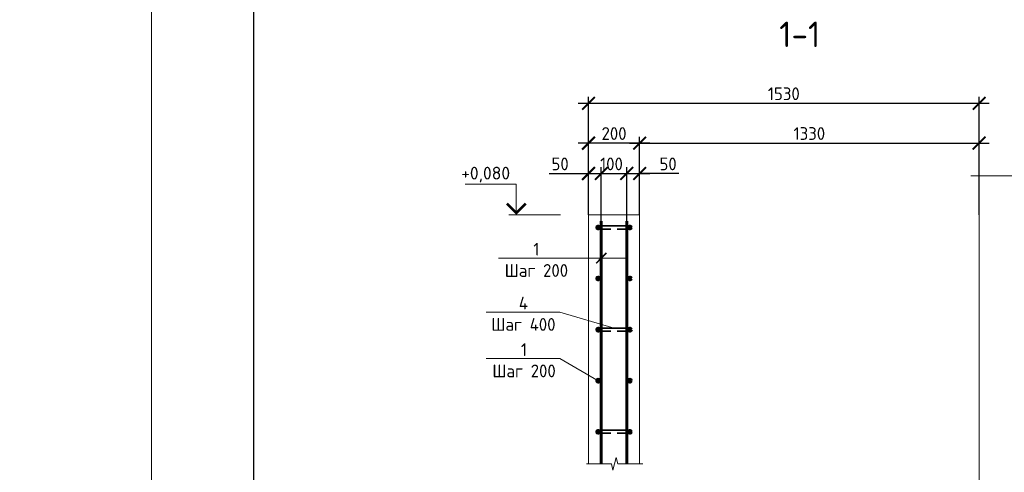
# Model space of a CAD drawing. Header units: millimetres. Extents: x 130535 to 3472113, y -231620 to 121434.
# Tile 64 of 133: x 472114 to 491398, y 1251 to 10113. Entities that reach past the tile are written whole.
import ezdxf
from ezdxf import colors
from ezdxf.entities.mleader import LeaderData, LeaderLine
from ezdxf.enums import TextEntityAlignment as Align
from ezdxf.math import Vec2, Vec3

# ---------------------------------------------------------------- set-up
doc = ezdxf.new("R2010")
doc.units = ezdxf.units.MM
doc.layers.get('DEFPOINTS').update_dxf_attribs({"color": 1, "lineweight": 0})
for name, color, linetype, lineweight in [('Основная 0.35', 200, 'Continuous', 35), ('Основная 0.60', 142, 'Continuous', 60), ('РАЗМЕРЫ', 1, 'Continuous', 9), ('Разрез жилая часть$0$Отметки', 1, 'Continuous', 20), ('Символы 0.20', 1, 'Continuous', 20), ('Текст 0.25', 82, 'Continuous', 25), ('Текст 5.00', 82, 'Continuous', 50), ('Тонкая', 81, 'Continuous', 20), ('Тонкая 0.20', 30, 'Continuous', 20), ('ТОНКИЕ', 7, 'Continuous', 9)]:
    doc.layers.add(name, color=color, linetype=linetype, lineweight=lineweight)
doc.layers.add('ТОЛСТЫЕ_ОСНОВНЫЕ', color=6, linetype='Continuous')
doc.styles.add('GOST-2.304_Type-B', font='GOST_Common.ttf')
doc.styles.add('ГОСТ', font='isocpeur.TTF')
doc.dimstyles.new('СПДС', dxfattribs={"dimscale": 100, "dimtxt": 2.5, "dimasz": 2.5, "dimexe": 1.25, "dimexo": 0, "dimtad": 1, "dimdec": 0, "dimtxsty": 'GOST-2.304_Type-B', "dimblk": 'ARCHTICK', "dimcen": 2.5, "dimdle": 2, "dimadec": 0, "dimazin": 2, "dimtfac": 0.75, "dimtdec": 0, "dimtmove": 1, "dimatfit": 3, "dimfxl": 1, "dimtolj": 1, "dimarcsym": 1})

# ---------------------------------------------------------------- blocks, each defined once
blk = doc.blocks.new('*U5')
at = {"layer": 'ТОЛСТЫЕ_ОСНОВНЫЕ', "color": 6}
blk.add_lwpolyline([(20, 5), (589, 5), (589, 415), (20, 415)], close=True, dxfattribs=at)
at = {"layer": 'ТОНКИЕ'}
blk.add_lwpolyline([(0, 0), (594, 0), (594, 420), (0, 420)], close=True, dxfattribs=at)
blk = doc.blocks.new('_ArchTick')
at = {"color": 0, "linetype": 'ByBlock', "const_width": 0.15}
blk.add_lwpolyline([(-0.5, -0.5), (0.5, 0.5)], dxfattribs=at)
blk = doc.blocks.new('_None')
blk = doc.blocks.new('*D256')
at = {"layer": 'DEFPOINTS', "color": 0, "linetype": 'Continuous', "lineweight": 0, "transparency": 16777216}
for p in [(483505, 7102), (483255, 6294), (483505, 6169)]:
    blk.add_point(p, dxfattribs=at)
at = {"layer": 'РАЗМЕРЫ', "color": 0, "linetype": 'Continuous', "lineweight": -2, "transparency": 16777216}
for p, q in [((483255, 6294), (483255, 7227)), ((483505, 6169), (483505, 7227)), ((482485, 7102), (483255, 7102)), ((483055, 7102), (483705, 7102))]:
    blk.add_line(p, q, dxfattribs=at)
at = {"layer": 'РАЗМЕРЫ', "color": 0, "linetype": 'Continuous', "lineweight": -2, "transparency": 16777216, "xscale": 250, "yscale": 250, "zscale": 250, "rotation": 180}
blk.add_blockref('_ArchTick', (483255, 7102), dxfattribs=at)
at = {"layer": 'РАЗМЕРЫ', "color": 0, "linetype": 'Continuous', "lineweight": -2, "transparency": 16777216, "xscale": 250, "yscale": 250, "zscale": 250}
blk.add_blockref('_ArchTick', (483505, 7102), dxfattribs=at)
at = {"layer": 'РАЗМЕРЫ', "color": 0, "linetype": 'Continuous', "lineweight": 0, "transparency": 16777216, "insert": (482698, 7289), "char_height": 250, "attachment_point": 5, "style": 'GOST-2.304_Type-B'}
blk.add_mtext('\\A1;50', dxfattribs=at)
blk = doc.blocks.new('*D257')
at = {"layer": 'DEFPOINTS', "color": 0, "linetype": 'Continuous', "lineweight": 0, "transparency": 16777216}
for p in [(484005, 7102), (483505, 6169), (484005, 6169)]:
    blk.add_point(p, dxfattribs=at)
at = {"layer": 'РАЗМЕРЫ', "color": 0, "linetype": 'Continuous', "lineweight": -2, "transparency": 16777216}
for p, q in [((483505, 6169), (483505, 7227)), ((484005, 6169), (484005, 7227)), ((483305, 7102), (484205, 7102))]:
    blk.add_line(p, q, dxfattribs=at)
at = {"layer": 'РАЗМЕРЫ', "color": 0, "linetype": 'Continuous', "lineweight": -2, "transparency": 16777216, "xscale": 250, "yscale": 250, "zscale": 250, "rotation": 180}
blk.add_blockref('_ArchTick', (483505, 7102), dxfattribs=at)
at = {"layer": 'РАЗМЕРЫ', "color": 0, "linetype": 'Continuous', "lineweight": -2, "transparency": 16777216, "xscale": 250, "yscale": 250, "zscale": 250}
blk.add_blockref('_ArchTick', (484005, 7102), dxfattribs=at)
at = {"layer": 'РАЗМЕРЫ', "color": 0, "linetype": 'Continuous', "lineweight": 0, "transparency": 16777216, "insert": (483705, 7289), "char_height": 250, "attachment_point": 5, "style": 'GOST-2.304_Type-B'}
blk.add_mtext('\\A1;100', dxfattribs=at)
blk = doc.blocks.new('*D258')
at = {"layer": 'DEFPOINTS', "color": 0, "linetype": 'Continuous', "lineweight": 0, "transparency": 16777216}
for p in [(484255, 7102), (484255, 6294), (484005, 6169)]:
    blk.add_point(p, dxfattribs=at)
at = {"layer": 'РАЗМЕРЫ', "color": 0, "linetype": 'Continuous', "lineweight": -2, "transparency": 16777216}
for p, q in [((484005, 6169), (484005, 7227)), ((484255, 6294), (484255, 7227)), ((483805, 7102), (484455, 7102)), ((485025, 7102), (484255, 7102))]:
    blk.add_line(p, q, dxfattribs=at)
at = {"layer": 'РАЗМЕРЫ', "color": 0, "linetype": 'Continuous', "lineweight": -2, "transparency": 16777216, "xscale": 250, "yscale": 250, "zscale": 250, "rotation": 180}
blk.add_blockref('_ArchTick', (484005, 7102), dxfattribs=at)
at = {"layer": 'РАЗМЕРЫ', "color": 0, "linetype": 'Continuous', "lineweight": -2, "transparency": 16777216, "xscale": 250, "yscale": 250, "zscale": 250}
blk.add_blockref('_ArchTick', (484255, 7102), dxfattribs=at)
at = {"layer": 'РАЗМЕРЫ', "color": 0, "linetype": 'Continuous', "lineweight": 0, "transparency": 16777216, "insert": (484813, 7289), "char_height": 250, "attachment_point": 5, "style": 'GOST-2.304_Type-B'}
blk.add_mtext('\\A1;50', dxfattribs=at)
blk = doc.blocks.new('*D250')
at = {"layer": 'DEFPOINTS', "color": 0, "linetype": 'Continuous', "lineweight": 0, "transparency": 16777216}
for p in [(483255, 7696), (483255, 6294), (484255, 6294)]:
    blk.add_point(p, dxfattribs=at)
at = {"layer": 'РАЗМЕРЫ', "color": 0, "linetype": 'Continuous', "lineweight": -2, "transparency": 16777216}
for p, q in [((483255, 6294), (483255, 7821)), ((484255, 6294), (484255, 7821)), ((484455, 7696), (483055, 7696))]:
    blk.add_line(p, q, dxfattribs=at)
at = {"layer": 'РАЗМЕРЫ', "color": 0, "linetype": 'Continuous', "lineweight": -2, "transparency": 16777216, "xscale": 250, "yscale": 250, "zscale": 250, "rotation": 180}
blk.add_blockref('_ArchTick', (483255, 7696), dxfattribs=at)
at = {"layer": 'РАЗМЕРЫ', "color": 0, "linetype": 'Continuous', "lineweight": -2, "transparency": 16777216, "xscale": 250, "yscale": 250, "zscale": 250}
blk.add_blockref('_ArchTick', (484255, 7696), dxfattribs=at)
at = {"layer": 'РАЗМЕРЫ', "color": 0, "linetype": 'Continuous', "lineweight": 0, "transparency": 16777216, "insert": (483755, 7884), "char_height": 250, "attachment_point": 5, "style": 'GOST-2.304_Type-B'}
blk.add_mtext('\\A1;200', dxfattribs=at)
blk = doc.blocks.new('*D251')
at = {"layer": 'DEFPOINTS', "color": 0, "linetype": 'Continuous', "lineweight": 0, "transparency": 16777216}
for p in [(490905, 7696), (484255, 6294), (490905, 6294)]:
    blk.add_point(p, dxfattribs=at)
at = {"layer": 'РАЗМЕРЫ', "color": 0, "linetype": 'Continuous', "lineweight": -2, "transparency": 16777216}
for p, q in [((484255, 6294), (484255, 7821)), ((490905, 6294), (490905, 7821)), ((484055, 7696), (491105, 7696))]:
    blk.add_line(p, q, dxfattribs=at)
at = {"layer": 'РАЗМЕРЫ', "color": 0, "linetype": 'Continuous', "lineweight": -2, "transparency": 16777216, "xscale": 250, "yscale": 250, "zscale": 250, "rotation": 180}
blk.add_blockref('_ArchTick', (484255, 7696), dxfattribs=at)
at = {"layer": 'РАЗМЕРЫ', "color": 0, "linetype": 'Continuous', "lineweight": -2, "transparency": 16777216, "xscale": 250, "yscale": 250, "zscale": 250}
blk.add_blockref('_ArchTick', (490905, 7696), dxfattribs=at)
at = {"layer": 'РАЗМЕРЫ', "color": 0, "linetype": 'Continuous', "lineweight": 0, "transparency": 16777216, "insert": (487580, 7884), "char_height": 250, "attachment_point": 5, "style": 'GOST-2.304_Type-B'}
blk.add_mtext('\\A1;1330', dxfattribs=at)
blk = doc.blocks.new('*D252')
at = {"layer": 'DEFPOINTS', "color": 0, "linetype": 'Continuous', "lineweight": 0, "transparency": 16777216}
for p in [(490905, 8476), (483255, 6294), (490905, 6294)]:
    blk.add_point(p, dxfattribs=at)
at = {"layer": 'РАЗМЕРЫ', "color": 0, "linetype": 'Continuous', "lineweight": -2, "transparency": 16777216}
for p, q in [((483255, 6294), (483255, 8601)), ((490905, 6294), (490905, 8601)), ((483055, 8476), (491105, 8476))]:
    blk.add_line(p, q, dxfattribs=at)
at = {"layer": 'РАЗМЕРЫ', "color": 0, "linetype": 'Continuous', "lineweight": -2, "transparency": 16777216, "xscale": 250, "yscale": 250, "zscale": 250, "rotation": 180}
blk.add_blockref('_ArchTick', (483255, 8476), dxfattribs=at)
at = {"layer": 'РАЗМЕРЫ', "color": 0, "linetype": 'Continuous', "lineweight": -2, "transparency": 16777216, "xscale": 250, "yscale": 250, "zscale": 250}
blk.add_blockref('_ArchTick', (490905, 8476), dxfattribs=at)
at = {"layer": 'РАЗМЕРЫ', "color": 0, "linetype": 'Continuous', "lineweight": 0, "transparency": 16777216, "insert": (487080, 8663), "char_height": 250, "attachment_point": 5, "style": 'GOST-2.304_Type-B'}
blk.add_mtext('\\A1;1530', dxfattribs=at)

msp = doc.modelspace()

# ---------------------------------------------------------------- linework, layer by layer
at = {"layer": 'Основная 0.35'}
for p, q in [((483444.6, 6074), (484064.6, 6074)), ((483444.6, 6014), (483694.6, 6014)), ((484064.6, 6014), (483814.6, 6014)), ((483444.6, 4074), (484064.6, 4074)), ((483444.6, 4014), (483694.6, 4014)), ((484064.6, 4014), (483814.6, 4014)), ((483444.6, 2074), (484064.6, 2074)), ((483444.6, 2014), (483694.6, 2014)), ((484064.6, 2014), (483814.6, 2014))]:
    msp.add_line(p, q, dxfattribs=at)
for centre, start, end in [((483444.6, 6044), 90, 270), ((484064.6, 6044), 270, 90), ((483444.6, 2044), 90, 270), ((484064.6, 2044), 270, 90)]:
    msp.add_arc(centre, 30, start, end, dxfattribs=at)
at = {"layer": 'Основная 0.60'}
for p, q in [((483504.6, 1416.7), (483504.6, 6169)), ((484004.6, 1416.7), (484004.6, 6169))]:
    msp.add_line(p, q, dxfattribs=at)
for centre in [(483444.6, 6044), (484064.6, 6044), (483444.6, 5044), (484064.6, 5044), (483444.6, 4044), (484064.6, 4044), (483444.6, 3044), (484064.6, 3044), (483444.6, 2044), (484064.6, 2044)]:
    msp.add_circle(centre, 30, dxfattribs=at)
at = {"layer": 'Символы 0.20', "color": 1, "linetype": 'Continuous', "lineweight": 20, "ltscale": 100}
for p, q in [((481840.9, 6894), (480840.9, 6894)), ((482707, 6294), (481840.9, 6294))]:
    msp.add_line(p, q, dxfattribs=at)
at = {"layer": 'Символы 0.20', "color": 1, "linetype": 'Continuous', "lineweight": 20, "ltscale": 10000}
msp.add_line((481690.9, 6294), (481990.9, 6294), dxfattribs=at)
msp.add_lwpolyline([(481840.9, 6294), (481840.9, 6894)], dxfattribs=at)
at = {"layer": 'Символы 0.20', "color": 1, "linetype": 'Continuous', "lineweight": 20, "ltscale": 10000, "const_width": 50}
msp.add_lwpolyline([(482023.2, 6511.7), (481840.9, 6329.4), (481658.6, 6511.7)], dxfattribs=at)
at = {"layer": 'Тонкая'}
for points in [[(492800.2, 7057.7), (492650.2, 7057.7), (491820.7, 7057.7), (491758.2, 7307.7), (491633.2, 6807.7), (491570.7, 7057.7), (490741.1, 7057.7), (490741.1, 7057.7)], [(484317.1, 1416.7), (484242.1, 1416.7), (483827.3, 1416.7), (483796.1, 1541.7), (483733.6, 1291.7), (483702.3, 1416.7), (483287.6, 1416.7), (483212.6, 1416.7)]]:
    msp.add_lwpolyline(points, dxfattribs=at)
at = {"layer": 'Тонкая 0.20'}
for p, q in [((490904.6, 6846.5), (490904.6, -3469.8)), ((484254.6, 6294), (483254.6, 6294)), ((483254.6, 6294), (483254.6, 1416.7)), ((484254.6, 1416.7), (484254.6, 6294)), ((483254.6, 2694.8), (483254.6, 1416.7)), ((484254.6, 1416.7), (484254.6, 2694.8))]:
    msp.add_line(p, q, dxfattribs=at)

# ---------------------------------------------------------------- block references
at = {"xscale": 100, "yscale": 100, "zscale": 100}
msp.add_blockref('*U5', (474692.4, -7790.1), dxfattribs=at)
msp.add_blockref('*U5', (474692.4, -7790.1), dxfattribs=at)

# ---------------------------------------------------------------- texts
at = {"insert": (153574.3, 18462.6), "char_height": 330, "attachment_point": 1, "style": 'ГОСТ'}
msp.add_mtext_dynamic_manual_height_columns('\\pi10055.14148;{\\H1.5152x;\\P\\pi7542.56108;Общие указания\\P\\pi1650;}1.^IРабочая документация разработана в соответствии с заданием на проектирование, требованиями действующих технических регламентов, стандартов, сводов правил и других документов, содержащих установленные требования.\\P2.^IРабочая документация выполнена в соответствии со следующими нормативными и техническими документами:\\P-^IСП 20.13330.2016 "Нагрузки и Воздействия";\\P-^IСП 63.13330.2012 "Бетонные и железобетонные конструкции. Основные положения";\\P-^IСП 22.13330.2016 "Основания зданий и сооружений";\\P-^IСП 45.13330.2012 "Земляные сооружения, основания и фундаменты".\\P3.   За относительную отметку 0,000 принята отметка чистого пола первого этажа.\\P4.^IПеречень видов работ, для которых необходимо составлять акты освидетельствования скрытых работ:\\P-^Iармирование конструкций;\\P-^Iосвидетельствование опалубки перед бетонированием;\\P-^Iвыполнение сварочных работ;\\P-^Iотбор контрольных проб бетона;\\P-^Iсоответствие законченных железобетонных конструкций проекту с отображением качества работ;\\P-^Iустройство монолитных конструкций, выполняемых в зимнее время;  \\P\\pi0;        -    устройство гидроизоляции;\\P\\pi1650;-^Iуплотнение грунтов и обратную засыпку.\\PЗапрещается выполнение последующих работ при отсутствии актов освидетельствования предшествующих скрытых работ во всех случаях.\\P\\pi0;        5. Проект рассчитан на производство работ в период положительных температур. В случае выполнения работ при отрицательных температурах необходимо выполнять требования СНиП часть 3 по производству работ и ППР.\\P        6. При минимальной температуре воздуха до минус 15°С допускается:\\P\\pi1650;-выдерживание бетона в конструкции методом термоса, при предварительном разогреве бетонной смеси;\\P -форсированный электроразогрев бетона в конструкции с повторным уплотнением.\\PПри минимальной температуре воздуха до минус 25°С допускается:\\P -обогрев бетона в греющей опалубке с помощью низкотемпературных электронагревателей;\\P -электродный сквозной прогрев бетона;\\P -электрообогрев с помощью греющего провода.', width=18460.283, gutter_width=5800, heights=[33815.2], dxfattribs=at)
at = {"layer": 'Разрез жилая часть$0$Отметки', "linetype": 'Continuous', "lineweight": 25, "ltscale": 100, "style": 'ГОСТ'}
msp.add_text('+0,080', height=250, dxfattribs=at).set_placement((480760.9, 6984))
at = {"layer": 'Текст 0.25', "char_height": 250, "attachment_point": 1, "style": 'GOST-2.304_Type-B'}
for insert in [(385539.3, 4816.9), (451078.6, 4816.9)]:
    msp.add_mtext_dynamic_manual_height_columns('\\pi750;1 Обратную засыпку пазух выполнять непучинистым, ненабухающим грунтом без органических включений с проливкой водой слоями не более 20 см с уплотнением грунта до коэффициента уплотнения 0,95.\\P2 При производстве земляных работ не допускать ухудшения свойств грунтов и качества подготовленного основания вследствие замачивания, промерзания, размыва, повреждения механизмами и транспортом.\\P3 Поз. 5 установить на хим. анкер BIT 200 (EASY FIX DIT-200) или аналог. Анкеровка выполняется в теле стен и в теле плиты по всей длине с шагом 400 мм.\\P4 При изготовлении пространственных арматурных каркасов соединение стержней выполнять при помощи вязальной проволоки. \\P5 Поз. 4 установить в шахматном порядке.\\P6 Выполнить обмазочную гидроизоляцию всех поверхностей, соприкасающихся с грунтом, горячим битумом за 2 раза.', width=17507.725, gutter_width=1250, heights=[0], dxfattribs=dict(at, insert=insert))
at = {"layer": 'Текст 5.00', "style": 'GOST-2.304_Type-B'}
msp.add_text('1-1', height=500, dxfattribs=at).set_placement((487392, 9826.6), align=Align.MIDDLE_CENTER)

# ---------------------------------------------------------------- dimensions: what is measured, and where the dimension line sits
at = {"layer": 'РАЗМЕРЫ', "color": 3, "linetype": 'Continuous', "lineweight": 0}
for base, p1, p2, picture, middle in [((490904.6, 8475.8), (483254.6, 6294), (490904.6, 6294), '*D252', (487079.6, 8663.3)), ((483254.6, 7696.5), (484254.6, 6294), (483254.6, 6294), '*D250', (483754.6, 7884)), ((490904.6, 7696.5), (484254.6, 6294), (490904.6, 6294), '*D251', (487579.6, 7884))]:
    dim = msp.add_linear_dim(base=base, p1=p1, p2=p2, angle=180, dimstyle='СПДС', override={"dimlfac": 0.2}, dxfattribs=at)
    dim.commit()
    dim.dimension.update_dxf_attribs({"geometry": picture, "text_midpoint": middle})
for base, p1, p2, picture, middle in [((483504.6, 7101.6), (483254.6, 6294), (483504.6, 6169), '*D256', (482697.9, 7071.6)), ((484004.6, 7101.6), (483504.6, 6169), (484004.6, 6169), '*D257', (483704.6, 7101.6)), ((484254.6, 7101.6), (484004.6, 6169), (484254.6, 6294), '*D258', (484812.8, 7070.6))]:
    dim = msp.add_linear_dim(base=base, p1=p1, p2=p2, dimstyle='СПДС', override={"dimlfac": 0.2}, dxfattribs=at)
    dim.commit()
    dim.dimension.update_dxf_attribs({"geometry": picture, "text_midpoint": middle, "dimtype": 160})

# ---------------------------------------------------------------- leaders
at = {"layer": 'Символы 0.20', "ltscale": 100}
ml = msp.add_multileader_mtext('Standard', dxfattribs=at)
ml.set_content('Труба Тр\\Pниз трубы в уровне верха плиты', color=256, style='ГОСТ')
ml.set_leader_properties(color=256, linetype='ByLayer', lineweight=-1)
ml.set_arrow_properties(name='NONE')
ml.build(insert=Vec2(0, 0))
ml.multileader.update_dxf_attribs({"text_left_attachment_type": 6, "text_right_attachment_type": 6, "dogleg_length": 2.5, "arrow_head_size": 45, "scale": 100})
ctx = ml.context
ctx.base_point, ctx.scale, ctx.char_height, ctx.arrow_head_size, ctx.landing_gap_size, ctx.plane_origin = Vec3(439775.3, 9734), 100, 300, 45, 22.5, Vec3(433878.8, 6423.5)
ctx.left_attachment, ctx.right_attachment = 6, 6
notes = []
notes.append((ctx, [(1, (1, 1, 0), (439525.3, 9734), (1, 0), 250, [(0, [(438885.9, 8093.7)], 0, [])])]))
ctx.mtext.insert, ctx.mtext.width, ctx.mtext.flow_direction = Vec3(439797.8, 10124), 6576.024, 5
ml = msp.add_multileader_mtext('Standard', dxfattribs=at)
ml.set_content('Труба Тр\\Pниз трубы в уровне верха плиты', color=256, style='ГОСТ')
ml.set_leader_properties(color=256, linetype='ByLayer', lineweight=-1)
ml.set_arrow_properties(name='NONE')
ml.build(insert=Vec2(0, 0))
ml.multileader.update_dxf_attribs({"text_left_attachment_type": 6, "text_right_attachment_type": 6, "dogleg_length": 2.5, "arrow_head_size": 45, "scale": 100})
ctx = ml.context
ctx.base_point, ctx.scale, ctx.char_height, ctx.arrow_head_size, ctx.landing_gap_size, ctx.plane_origin = Vec3(374236, 9404.1), 100, 300, 45, 22.5, Vec3(368339.5, 6093.6)
ctx.left_attachment, ctx.right_attachment = 6, 6
notes.append((ctx, [(1, (1, 1, 0), (373986, 9404.1), (1, 0), 250, [(0, [(373346.6, 7763.7)], 0, [])])]))
ctx.mtext.insert, ctx.mtext.width, ctx.mtext.flow_direction = Vec3(374258.5, 9794.1), 6442.783, 5
ml = msp.add_multileader_mtext('Standard', dxfattribs=at)
ml.set_content('Щебень фр.20-40', color=256, style='ГОСТ')
ml.set_leader_properties(color=256, linetype='ByLayer', lineweight=-1)
ml.set_arrow_properties(name='NONE')
ml.build(insert=Vec2(0, 0))
ml.multileader.update_dxf_attribs({"text_left_attachment_type": 6, "text_right_attachment_type": 6, "dogleg_length": 2.5, "arrow_head_size": 45, "scale": 100})
ctx = ml.context
ctx.base_point, ctx.scale, ctx.char_height, ctx.arrow_head_size, ctx.landing_gap_size, ctx.plane_origin = Vec3(443794.3, 5890.3), 100, 300, 45, 22.5, Vec3(437897.8, 2579.9)
ctx.left_attachment, ctx.right_attachment = 6, 6
notes.append((ctx, [(1, (1, 1, 0), (443544.3, 5890.3), (1, 0), 250, [(0, [(441793.3, 7316.8)], 0, [])])]))
ctx.mtext.insert, ctx.mtext.width, ctx.mtext.flow_direction = Vec3(443816.8, 6280.3), 2129.129, 5
ml = msp.add_multileader_mtext('Standard', dxfattribs=at)
ml.set_content('Щебень фр.20-40', color=256, style='ГОСТ')
ml.set_leader_properties(color=256, linetype='ByLayer', lineweight=-1)
ml.set_arrow_properties(name='NONE')
ml.build(insert=Vec2(0, 0))
ml.multileader.update_dxf_attribs({"text_left_attachment_type": 6, "text_right_attachment_type": 6, "dogleg_length": 2.5, "arrow_head_size": 45, "scale": 100})
ctx = ml.context
ctx.base_point, ctx.scale, ctx.char_height, ctx.arrow_head_size, ctx.landing_gap_size, ctx.plane_origin = Vec3(378255, 5560.4), 100, 300, 45, 22.5, Vec3(372358.5, 2249.9)
ctx.left_attachment, ctx.right_attachment = 6, 6
notes.append((ctx, [(1, (1, 1, 0), (378005, 5560.4), (1, 0), 250, [(0, [(376254, 6986.9)], 0, [])])]))
ctx.mtext.insert, ctx.mtext.width, ctx.mtext.flow_direction = Vec3(378277.5, 5950.4), 2129.129, 5
at = {"layer": 'Символы 0.20'}
ml = msp.add_multileader_mtext('Standard', dxfattribs=at)
ml.set_content('1\\PШаг 200', color=256, style='GOST-2.304_Type-B')
ml.set_leader_properties(color=256, linetype='ByLayer', lineweight=-1)
ml.set_arrow_properties(name='ARCHTICK')
ml.build(insert=Vec2(0, 0))
ml.multileader.update_dxf_attribs({"text_left_attachment_type": 6, "text_right_attachment_type": 6, "dogleg_length": 1, "arrow_head_size": 200, "scale": 20})
ctx = ml.context
ctx.base_point, ctx.scale, ctx.char_height, ctx.arrow_head_size, ctx.landing_gap_size, ctx.plane_origin = Vec3(481632.1, 5444.2), 20, 250, 200, 9, Vec3(489154.6, 8530.5)
ctx.left_attachment, ctx.right_attachment, ctx.text_align_type = 6, 6, 1
notes.append((ctx, [(1, (1, 1, 0), (482935.7, 5444.2), (-1, 0), 100, [(1, [(483504.6, 5444.2), (484004.6, 5444.2)], 0, [])])]))
ctx.mtext.insert, ctx.mtext.alignment, ctx.mtext.flow_direction = Vec3(482233.9, 5744.2), 2, 5
ml = msp.add_multileader_mtext('Standard', dxfattribs=at)
ml.set_content('4\\PШаг 400', color=256, style='GOST-2.304_Type-B')
ml.set_leader_properties(color=256, linetype='ByLayer', lineweight=-1)
ml.set_arrow_properties(name='NONE')
ml.build(insert=Vec2(0, 0))
ml.multileader.update_dxf_attribs({"text_left_attachment_type": 6, "text_right_attachment_type": 6, "dogleg_length": 1, "arrow_head_size": 18, "scale": 20})
ctx = ml.context
ctx.base_point, ctx.scale, ctx.char_height, ctx.arrow_head_size, ctx.landing_gap_size, ctx.plane_origin = Vec3(481365.3, 4387.6), 20, 250, 18, 9, Vec3(489094.6, 3420.4)
ctx.left_attachment, ctx.right_attachment, ctx.text_align_type = 6, 6, 1
notes.append((ctx, [(0, (1, 1, 0), (482693.9, 4387.6), (-1, 0), 100, [(0, [(483754.6, 4074)], 0, [])])]))
ctx.mtext.insert, ctx.mtext.alignment, ctx.mtext.flow_direction = Vec3(481979.6, 4687.6), 2, 5
ml = msp.add_multileader_mtext('Standard', dxfattribs=at)
ml.set_content('1\\PШаг 200', color=256, style='GOST-2.304_Type-B')
ml.set_leader_properties(color=256, linetype='ByLayer', lineweight=-1)
ml.set_arrow_properties(name='NONE')
ml.build(insert=Vec2(0, 0))
ml.multileader.update_dxf_attribs({"text_left_attachment_type": 6, "text_right_attachment_type": 6, "dogleg_length": 1, "arrow_head_size": 18, "scale": 20})
ctx = ml.context
ctx.base_point, ctx.scale, ctx.char_height, ctx.arrow_head_size, ctx.landing_gap_size, ctx.plane_origin = Vec3(481390.3, 3477.4), 20, 250, 18, 9, Vec3(489094.6, 6130.2)
ctx.left_attachment, ctx.right_attachment, ctx.text_align_type = 6, 6, 1
notes.append((ctx, [(0, (1, 1, 0), (482693.9, 3477.4), (-1, 0), 100, [(0, [(483444.6, 3044)], 0, [])])]))
ctx.mtext.insert, ctx.mtext.alignment, ctx.mtext.flow_direction = Vec3(481992.1, 3777.4), 2, 5
for ctx, leaders in notes:
    for number, flags, end, landing, length, lines in leaders:
        leader = LeaderData()
        leader.index, (leader.has_last_leader_line, leader.has_dogleg_vector, leader.attachment_direction) = number, flags
        leader.last_leader_point, leader.dogleg_vector, leader.dogleg_length = Vec3(end), Vec3(landing), length
        for number, points, colour, breaks in lines:
            line = LeaderLine()
            line.index, line.vertices, line.color, line.breaks = number, Vec3.list(points), colors.encode_raw_color(colour), breaks
            leader.lines.append(line)
        ctx.leaders.append(leader)

doc.saveas('drawing.dxf')
